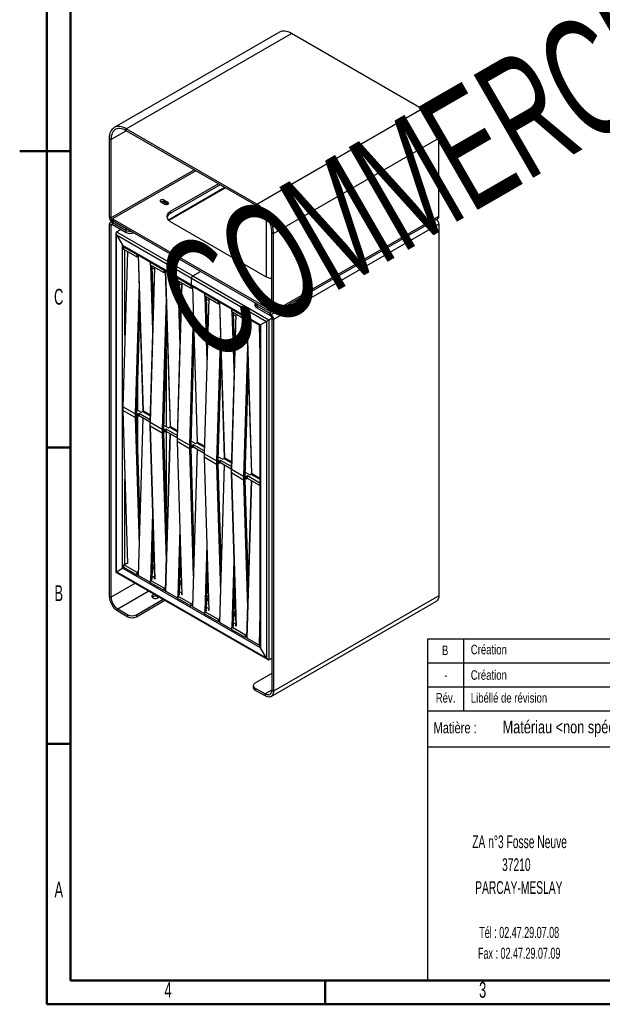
# Model space of a CAD drawing. Header units: millimetres. Extents: x 15 to 2085, y 15 to 2955.
# Tile 1 of 4: x 15 to 987, y 60 to 1704. Entities that reach past the tile are written whole.
import ezdxf

# ---------------------------------------------------------------- set-up
doc = ezdxf.new("R2010")
doc.units = ezdxf.units.MM
doc.header["$LTSCALE"] = 10
doc.layers.add('FORMAT', color=7, linetype='Continuous')
doc.styles.add('SLDTEXTSTYLE0', font='TXT', dxfattribs={"width": 0.605})
doc.styles.add('SLDTEXTSTYLE1', font='TXT', dxfattribs={"width": 0.75})

msp = doc.modelspace()

# ---------------------------------------------------------------- linework, layer by layer
at = {"color": 7, "linetype": 'Continuous', "lineweight": 50}
for p, q in [((60, 60), (60, 2910)), ((100, 100), (100, 2870)), ((14.99, 1485), (100.01, 1485)), ((100, 1485), (60, 1485)), ((100, 990), (60, 990)), ((100, 495), (60, 495)), ((2000, 100), (100, 100)), ((525, 100), (525, 60)), ((2040, 60), (60, 60))]:
    msp.add_line(p, q, dxfattribs=at)
at = {"color": 7, "linetype": 'Continuous', "lineweight": 25}
for p, q in [((448.493, 1683.399), (172.721, 1524.2)), ((448.493, 1683.399), (172.721, 1524.2)), ((192.72, 1522.219), (468.491, 1681.419)), ((686.28, 1555.692), (468.491, 1681.419)), ((410.508, 1396.492), (686.28, 1555.692)), ((167.264, 1504.253), (192.724, 1518.951)), ((410.508, 1396.492), (192.72, 1522.219)), ((192.72, 1518.953), (192.72, 1522.219)), ((410.508, 1393.226), (192.72, 1518.953)), ((164.435, 1505.886), (164.435, 1375.239)), ((167.264, 1504.253), (164.435, 1505.886)), ((167.264, 1504.253), (167.264, 1373.606)), ((438.793, 1347.503), (714.564, 1506.702)), ((714.564, 1376.056), (714.564, 1506.702)), ((167.264, 1373.606), (305.879, 1453.627)), ((308.708, 1451.995), (170.092, 1371.974)), ((357.147, 1424.031), (263.174, 1369.782)), ((358.207, 1423.419), (264.004, 1369.037)), ((346.538, 1430.156), (266.259, 1383.812)), ((349.367, 1428.523), (266.259, 1380.545)), ((250.349, 1400.344), (257.42, 1396.262)), ((262.37, 1399.119), (255.299, 1403.201)), ((255.299, 1399.935), (255.299, 1403.201)), ((261.99, 1396.072), (255.299, 1399.935)), ((262.37, 1396.262), (262.37, 1399.119)), ((266.259, 1383.812), (266.259, 1380.545)), ((410.508, 1393.226), (410.508, 1396.492)), ((167.264, 1373.606), (164.435, 1375.239)), ((168.109, 1367.001), (166.093, 1365.837)), ((170.092, 1371.974), (433.136, 1220.122)), ((170.092, 1371.974), (170.092, 1368.707)), ((170.092, 1368.707), (192.72, 1355.645)), ((170.092, 1368.707), (170.092, 1365.441)), ((170.092, 1368.707), (433.136, 1216.856)), ((170.092, 1365.441), (192.72, 1352.379)), ((170.092, 1362.175), (170.092, 1365.441)), ((266.259, 1367.483), (425.358, 1275.637)), ((426.418, 1377.593), (426.418, 1275.068)), ((437.136, 1213.193), (712.907, 1372.393)), ((437.136, 1213.193), (712.907, 1372.393)), ((438.793, 1216.856), (714.564, 1376.056)), ((167.264, 1360.542), (164.435, 1362.175)), ((164.435, 1362.175), (164.435, 741.604)), ((167.264, 1360.542), (170.093, 1362.175)), ((167.264, 1360.542), (167.264, 739.971)), ((170.092, 1362.175), (192.72, 1349.113)), ((176.456, 1349.927), (183.882, 1354.214)), ((176.456, 1349.927), (303.735, 1276.45)), ((192.72, 1352.379), (192.72, 1355.645)), ((192.72, 1349.113), (192.72, 1352.379)), ((435.964, 1218.489), (435.964, 1349.135)), ((435.964, 1349.135), (438.793, 1347.503)), ((714.564, 1362.991), (438.793, 1203.791)), ((714.564, 1362.991), (714.564, 742.42)), ((175.577, 1347.985), (175.577, 781.924)), ((176.456, 1345.028), (301.614, 1272.776)), ((176.456, 1345.028), (186.356, 1327.882)), ((176.456, 782.432), (176.456, 1345.028)), ((438.793, 1216.856), (438.793, 1347.503)), ((186.356, 1327.882), (301.614, 1261.345)), ((186.356, 788.148), (186.356, 1327.882)), ((194.746, 1316.914), (187.047, 1057.882)), ((194.896, 1316.827), (187.194, 1057.675)), ((188.477, 1325.642), (302.235, 1259.971)), ((188.831, 1324.412), (189.72, 1324.925)), ((210.751, 1311.757), (188.831, 1324.412)), ((188.831, 1320.329), (188.831, 1324.412)), ((210.751, 1307.675), (188.831, 1320.329)), ((190.598, 1177.354), (190.598, 1319.309)), ((211.64, 1312.271), (210.751, 1311.757)), ((210.751, 1307.675), (210.751, 1311.757)), ((212.796, 1308.855), (210.751, 1307.675)), ((212.726, 1311.142), (220.726, 1051.193)), ((212.872, 1311.349), (212.872, 1311.56)), ((212.872, 1311.349), (213.054, 1311.454)), ((233.378, 1299.103), (212.872, 1310.941)), ((212.872, 1310.941), (220.873, 1050.992)), ((233.378, 1298.695), (234.267, 1299.208)), ((233.378, 1299.103), (233.391, 1298.702)), ((234.267, 1299.208), (234.085, 1299.103)), ((240.001, 1290.789), (232.302, 1031.757)), ((240.151, 1290.702), (232.449, 1031.55)), ((256.006, 1285.632), (233.378, 1298.695)), ((233.378, 1294.612), (233.378, 1298.695)), ((256.006, 1281.55), (233.378, 1294.612)), ((233.519, 1294.531), (236.873, 1185.549)), ((234.239, 1294.115), (237.221, 1197.237)), ((235.704, 1293.269), (237.928, 1221.028)), ((238.003, 1223.554), (235.86, 1293.18)), ((235.962, 1289.85), (239.906, 1287.573)), ((256.895, 1286.146), (256.006, 1285.632)), ((256.006, 1281.55), (256.006, 1285.632)), ((258.051, 1282.73), (256.006, 1281.55)), ((257.981, 1285.017), (265.981, 1025.068)), ((258.127, 1285.224), (258.127, 1285.434)), ((258.127, 1285.224), (258.309, 1285.329)), ((278.633, 1272.978), (258.127, 1284.816)), ((258.127, 1284.816), (266.128, 1024.867)), ((303.735, 1276.45), (316.819, 1284.004)), ((278.633, 1272.57), (279.522, 1273.083)), ((278.633, 1272.978), (278.645, 1272.577)), ((301.261, 1259.507), (278.633, 1272.57)), ((278.633, 1268.487), (278.633, 1272.57)), ((301.261, 1255.425), (278.633, 1268.487)), ((278.774, 1268.406), (282.128, 1159.424)), ((279.522, 1273.083), (279.34, 1272.978)), ((279.494, 1267.99), (282.475, 1171.112)), ((280.959, 1267.144), (283.183, 1194.903)), ((283.258, 1197.429), (281.115, 1267.055)), ((301.614, 1272.776), (426.772, 1200.524)), ((301.614, 1261.345), (301.614, 1272.776)), ((303.735, 1276.45), (431.015, 1202.974)), ((214.18, 1263.878), (207.7, 1045.837)), ((214.54, 1252.19), (208.407, 1045.837)), ((285.256, 1264.664), (277.557, 1005.632)), ((285.406, 1264.577), (277.703, 1005.425)), ((281.217, 1263.725), (285.16, 1261.448)), ((302.15, 1260.021), (301.261, 1259.507)), ((301.261, 1255.425), (301.261, 1259.507)), ((303.306, 1256.605), (301.261, 1255.425)), ((301.614, 1261.345), (416.872, 1194.807)), ((302.235, 1259.971), (415.994, 1194.3)), ((303.235, 1258.892), (311.236, 998.943)), ((303.382, 1259.099), (303.382, 1259.309)), ((303.382, 1259.099), (303.564, 1259.204)), ((323.888, 1246.853), (303.382, 1258.691)), ((303.382, 1258.691), (311.383, 998.742)), ((259.435, 1237.752), (252.955, 1019.712)), ((330.511, 1238.539), (322.812, 979.507)), ((330.661, 1238.452), (322.958, 979.3)), ((323.888, 1246.445), (324.777, 1246.958)), ((323.888, 1246.853), (323.9, 1246.452)), ((346.515, 1233.382), (323.888, 1246.445)), ((323.888, 1242.362), (323.888, 1246.445)), ((346.515, 1229.3), (323.888, 1242.362)), ((324.029, 1242.281), (327.383, 1133.299)), ((324.777, 1246.958), (324.595, 1246.853)), ((324.749, 1241.865), (327.73, 1144.987)), ((326.214, 1241.019), (328.437, 1168.778)), ((328.512, 1171.304), (326.369, 1240.93)), ((326.472, 1237.6), (330.415, 1235.323)), ((347.405, 1233.896), (346.515, 1233.382)), ((346.515, 1229.3), (346.515, 1233.382)), ((215.247, 1229.215), (209.821, 1046.653)), ((209.968, 1046.855), (215.319, 1226.894)), ((259.795, 1226.065), (253.662, 1019.712)), ((348.561, 1230.48), (346.515, 1229.3)), ((348.49, 1232.767), (356.491, 972.818)), ((348.637, 1232.974), (348.637, 1233.184)), ((348.637, 1232.974), (348.819, 1233.079)), ((369.143, 1220.728), (348.637, 1232.566)), ((348.637, 1232.566), (356.637, 972.617)), ((369.143, 1220.32), (370.032, 1220.833)), ((369.143, 1220.728), (369.155, 1220.327)), ((391.77, 1207.257), (369.143, 1220.32)), ((369.143, 1216.237), (369.143, 1220.32)), ((370.032, 1220.833), (369.85, 1220.728)), ((407.58, 1231.609), (407.58, 1230.734)), ((407.58, 1231.609), (407.58, 1230.734)), ((407.58, 1230.734), (407.58, 1227.468)), ((410.508, 1229.918), (410.508, 1226.652)), ((410.508, 1229.918), (433.136, 1216.856)), ((410.508, 1226.652), (433.136, 1213.589)), ((410.508, 1226.652), (410.508, 1223.386)), ((410.508, 1223.386), (433.136, 1210.323)), ((433.136, 1220.122), (435.964, 1221.755)), ((433.136, 1220.122), (433.136, 1216.856)), ((433.136, 1216.856), (435.964, 1218.488)), ((433.136, 1216.856), (433.136, 1213.589)), ((435.964, 1218.489), (438.793, 1216.856)), ((260.502, 1203.09), (255.076, 1020.528)), ((255.222, 1020.73), (260.574, 1200.769)), ((304.69, 1211.627), (298.21, 993.587)), ((375.766, 1212.414), (368.067, 953.382)), ((375.916, 1212.327), (368.213, 953.175)), ((391.77, 1203.175), (369.143, 1216.237)), ((369.283, 1216.156), (372.638, 1107.174)), ((370.003, 1215.74), (372.985, 1118.862)), ((371.469, 1214.894), (373.692, 1142.653)), ((373.767, 1145.178), (371.624, 1214.804)), ((371.727, 1211.475), (375.67, 1209.198)), ((392.659, 1207.771), (391.77, 1207.257)), ((391.77, 1203.175), (391.77, 1207.257)), ((393.815, 1204.355), (391.77, 1203.175)), ((393.745, 1206.642), (401.746, 946.693)), ((393.891, 1206.849), (393.891, 1207.059)), ((393.891, 1206.849), (394.074, 1206.954)), ((414.398, 1194.603), (393.891, 1206.441)), ((393.891, 1206.441), (401.892, 946.492)), ((426.772, 1200.524), (416.872, 1194.807)), ((426.772, 1200.524), (426.772, 637.928)), ((431.015, 1202.974), (435.945, 1205.82)), ((431.015, 1202.974), (431.015, 635.478)), ((433.136, 1210.323), (433.136, 1213.589)), ((435.964, 1205.424), (438.793, 1203.791)), ((435.964, 1205.424), (435.964, 584.853)), ((438.793, 1203.791), (438.793, 583.22)), ((305.05, 1199.94), (298.917, 993.587)), ((349.945, 1185.502), (343.464, 967.462)), ((414.398, 1194.603), (415.994, 1142.741)), ((415.287, 1194.708), (415.105, 1194.603)), ((415.105, 1194.603), (415.994, 1165.716)), ((415.994, 1194.3), (415.994, 658.031)), ((416.872, 1194.807), (416.872, 655.074)), ((305.757, 1176.965), (300.331, 994.403)), ((300.477, 994.604), (305.828, 1174.644)), ((350.305, 1173.815), (344.172, 967.462)), ((259.188, 1154.139), (259.188, 1024.951)), ((395.2, 1159.377), (388.719, 941.337)), ((351.012, 1150.84), (345.586, 968.278)), ((345.732, 968.479), (351.083, 1148.519)), ((395.56, 1147.69), (389.426, 941.337)), ((396.267, 1124.715), (390.841, 942.153)), ((390.987, 942.354), (396.338, 1122.394)), ((211.983, 1052.202), (211.983, 1114.665)), ((211.104, 1052.709), (211.104, 1085.101)), ((187.047, 1057.884), (187.05, 1052.098)), ((207.7, 1045.837), (187.194, 1057.675)), ((210.158, 1053.255), (217.822, 1048.831)), ((187.05, 1052.101), (194.925, 796.239)), ((207.702, 1040.054), (187.196, 1051.892)), ((187.196, 1051.892), (195.071, 796.038)), ((207.702, 1040.054), (214.246, 827.456)), ((209.821, 1046.653), (208.407, 1045.837)), ((209.819, 1041.01), (208.409, 1040.082)), ((208.409, 1040.082), (214.593, 839.144)), ((209.819, 1041.01), (215.3, 862.935)), ((209.965, 1041.239), (209.968, 1046.852)), ((215.375, 865.461), (209.965, 1041.237)), ((212.165, 1041.483), (209.966, 1042.752)), ((212.165, 1045.565), (209.968, 1046.834)), ((211.104, 1004.227), (211.104, 1042.095)), ((211.983, 975.678), (211.983, 1041.588)), ((214.286, 1046.79), (212.165, 1045.565)), ((212.165, 1041.483), (212.165, 1045.565)), ((214.286, 1042.707), (212.165, 1041.483)), ((220.536, 1039.099), (212.728, 776.392)), ((220.686, 1039.013), (212.875, 776.194)), ((232.438, 1036.311), (214.286, 1046.79)), ((214.286, 1042.707), (214.286, 1046.79)), ((232.318, 1032.298), (214.286, 1042.707)), ((217.822, 1048.831), (219.943, 1050.056)), ((219.943, 1050.056), (232.628, 1042.733)), ((220.726, 1051.191), (220.727, 1049.603)), ((232.671, 1044.181), (220.873, 1050.992)), ((232.302, 1031.759), (232.305, 1025.973)), ((232.305, 1025.976), (240.179, 770.114)), ((252.955, 1019.712), (232.449, 1031.55)), ((252.957, 1013.929), (232.451, 1025.767)), ((232.451, 1025.767), (240.326, 769.913)), ((255.076, 1020.528), (253.662, 1019.712)), ((255.22, 1015.114), (255.222, 1020.727)), ((257.42, 1019.44), (255.222, 1020.709)), ((255.413, 1027.13), (263.077, 1022.706)), ((259.541, 1020.665), (257.42, 1019.44)), ((277.692, 1010.186), (259.541, 1020.665)), ((259.541, 1016.582), (259.541, 1020.665)), ((263.077, 1022.706), (265.198, 1023.93)), ((265.198, 1023.93), (277.883, 1016.607)), ((265.981, 1025.066), (265.982, 1023.478)), ((277.926, 1018.056), (266.128, 1024.867)), ((252.957, 1013.929), (259.501, 801.331)), ((255.074, 1014.885), (253.664, 1013.957)), ((253.664, 1013.957), (259.848, 813.019)), ((255.074, 1014.885), (260.555, 836.81)), ((260.63, 839.336), (255.22, 1015.112)), ((257.42, 1015.358), (255.221, 1016.627)), ((257.42, 1015.358), (257.42, 1019.44)), ((259.541, 1016.582), (257.42, 1015.358)), ((265.791, 1012.974), (257.983, 750.267)), ((265.941, 1012.888), (258.13, 750.069)), ((259.188, 1016.378), (259.188, 886.204)), ((277.573, 1006.173), (259.541, 1016.582)), ((277.557, 1005.634), (277.559, 999.848)), ((298.21, 993.587), (277.703, 1005.425)), ((277.559, 999.851), (285.434, 743.989)), ((298.212, 987.804), (277.706, 999.641)), ((277.706, 999.641), (285.581, 743.788)), ((298.212, 987.804), (304.755, 775.206)), ((300.331, 994.403), (298.917, 993.587)), ((300.329, 988.76), (298.918, 987.832)), ((298.918, 987.832), (305.103, 786.894)), ((300.329, 988.76), (305.81, 810.685)), ((300.475, 988.989), (300.477, 994.602)), ((305.885, 813.211), (300.475, 988.987)), ((302.675, 989.232), (300.476, 990.502)), ((302.675, 993.315), (300.477, 994.584)), ((300.668, 1001.005), (308.332, 996.581)), ((304.796, 994.54), (302.675, 993.315)), ((302.675, 989.232), (302.675, 993.315)), ((304.796, 990.457), (302.675, 989.232)), ((311.046, 986.849), (303.238, 724.142)), ((311.196, 986.763), (303.384, 723.944)), ((322.947, 984.061), (304.796, 994.54)), ((304.796, 990.457), (304.796, 994.54)), ((322.828, 980.047), (304.796, 990.457)), ((308.332, 996.581), (310.453, 997.805)), ((310.453, 997.805), (323.138, 990.482)), ((311.236, 998.941), (311.237, 997.353)), ((323.181, 991.931), (311.383, 998.742)), ((322.812, 979.509), (322.814, 973.723)), ((322.814, 973.725), (330.689, 717.864)), ((343.464, 967.462), (322.958, 979.3)), ((343.467, 961.678), (322.961, 973.516)), ((322.961, 973.516), (330.836, 717.663)), ((345.922, 974.88), (353.586, 970.456)), ((353.586, 970.456), (355.708, 971.68)), ((355.708, 971.68), (368.393, 964.357)), ((356.491, 972.816), (356.492, 971.228)), ((368.436, 965.806), (356.637, 972.617)), ((343.467, 961.678), (350.01, 749.081)), ((345.586, 968.278), (344.172, 967.462)), ((345.584, 962.635), (344.173, 961.706)), ((344.173, 961.706), (350.358, 760.769)), ((345.584, 962.635), (351.065, 784.56)), ((345.73, 962.864), (345.732, 968.477)), ((347.93, 963.107), (345.73, 964.377)), ((351.14, 787.085), (345.73, 962.862)), ((347.93, 967.19), (345.732, 968.459)), ((350.051, 968.415), (347.93, 967.19)), ((347.93, 963.107), (347.93, 967.19)), ((350.051, 964.332), (347.93, 963.107)), ((356.301, 960.724), (348.493, 698.017)), ((356.451, 960.638), (348.639, 697.819)), ((368.202, 957.936), (350.051, 968.415)), ((350.051, 964.332), (350.051, 968.415)), ((368.083, 953.922), (350.051, 964.332)), ((368.067, 953.384), (368.069, 947.598)), ((368.069, 947.6), (375.944, 691.739)), ((388.719, 941.337), (368.213, 953.175)), ((388.722, 935.553), (368.216, 947.391)), ((368.216, 947.391), (376.09, 691.538)), ((390.841, 942.153), (389.426, 941.337)), ((390.985, 936.739), (390.987, 942.352)), ((393.184, 936.982), (390.985, 938.252)), ((393.184, 941.065), (390.987, 942.334)), ((391.177, 948.755), (398.841, 944.331)), ((395.306, 942.29), (393.184, 941.065)), ((393.184, 936.982), (393.184, 941.065)), ((395.306, 938.207), (393.184, 936.982)), ((415.994, 930.347), (395.306, 942.29)), ((395.306, 938.207), (395.306, 942.29)), ((415.994, 926.264), (395.306, 938.207)), ((398.841, 944.331), (400.963, 945.555)), ((400.963, 945.555), (415.994, 936.878)), ((401.746, 946.691), (401.746, 945.103)), ((415.994, 938.351), (401.892, 946.492)), ((190.598, 794.681), (190.598, 936.805)), ((388.722, 935.553), (395.265, 722.956)), ((390.839, 936.51), (389.428, 935.581)), ((389.428, 935.581), (395.612, 734.644)), ((390.839, 936.51), (396.32, 758.435)), ((396.395, 760.96), (390.985, 936.737)), ((401.556, 934.599), (393.747, 671.892)), ((401.706, 934.512), (393.894, 671.694)), ((236.808, 879.659), (233.489, 768.008)), ((237.168, 867.972), (234.209, 768.423)), ((237.875, 844.997), (235.623, 769.239)), ((235.769, 769.441), (237.946, 842.676)), ((282.063, 853.534), (278.744, 741.883)), ((282.422, 841.847), (279.464, 742.298)), ((238.452, 826.251), (237.475, 826.815)), ((238.324, 830.406), (237.594, 830.828)), ((327.318, 827.409), (323.999, 715.757)), ((283.13, 818.872), (280.878, 743.114)), ((281.024, 743.315), (283.201, 816.551)), ((327.677, 815.722), (324.718, 716.173)), ((188.831, 793.66), (194.487, 796.926)), ((210.751, 781.006), (188.831, 793.66)), ((188.831, 789.578), (188.831, 793.66)), ((210.751, 776.923), (188.831, 789.578)), ((194.487, 796.926), (194.911, 796.681)), ((236.421, 791.378), (239.581, 789.554)), ((236.52, 794.704), (239.475, 792.998)), ((283.707, 800.126), (282.73, 800.69)), ((283.579, 804.281), (282.849, 804.703)), ((328.384, 792.747), (326.133, 716.989)), ((326.279, 717.19), (328.456, 790.426)), ((372.572, 801.284), (369.254, 689.632)), ((372.932, 789.596), (369.973, 690.048)), ((175.577, 781.924), (428.894, 635.688)), ((176.456, 782.432), (186.356, 788.148)), ((426.772, 637.928), (176.456, 782.432)), ((416.872, 655.074), (186.356, 788.148)), ((212.872, 782.231), (210.751, 781.006)), ((210.751, 776.923), (210.751, 781.006)), ((212.779, 778.094), (210.751, 776.923)), ((212.77, 777.799), (212.519, 777.944)), ((212.901, 782.214), (212.872, 782.231)), ((212.872, 781.24), (212.872, 782.231)), ((233.378, 764.357), (212.875, 776.194)), ((235.948, 775.441), (240.089, 773.05)), ((239.693, 785.932), (236.318, 787.881)), ((239.661, 786.965), (236.347, 788.878)), ((328.961, 774), (327.984, 774.564)), ((328.833, 778.156), (328.104, 778.578)), ((167.264, 739.971), (207.757, 763.347)), ((233.378, 767.943), (235.5, 769.168)), ((256.006, 754.881), (233.378, 767.943)), ((233.378, 763.861), (233.378, 767.943)), ((256.006, 750.798), (233.378, 763.861)), ((240.126, 771.839), (239.035, 771.209)), ((239.035, 771.209), (240.166, 770.556)), ((284.947, 759.807), (281.572, 761.756)), ((284.916, 760.84), (281.602, 762.753)), ((281.676, 765.253), (284.836, 763.429)), ((281.775, 768.579), (284.73, 766.873)), ((373.639, 766.622), (371.388, 690.864)), ((371.534, 691.065), (373.711, 764.301)), ((164.435, 741.604), (167.264, 739.971)), ((178.577, 720.375), (230.387, 750.284)), ((258.127, 756.106), (256.006, 754.881)), ((256.006, 750.798), (256.006, 754.881)), ((258.033, 751.969), (256.006, 750.798)), ((258.025, 751.674), (257.773, 751.819)), ((258.156, 756.089), (258.127, 756.106)), ((258.127, 755.115), (258.127, 756.106)), ((278.633, 738.232), (258.13, 750.069)), ((278.633, 741.818), (280.754, 743.043)), ((301.261, 728.756), (278.633, 741.818)), ((278.633, 737.736), (278.633, 741.818)), ((281.203, 749.315), (285.344, 746.925)), ((285.381, 745.714), (284.29, 745.084)), ((284.29, 745.084), (285.421, 744.431)), ((327.03, 742.454), (329.985, 740.748)), ((328.135, 756.102), (329.537, 755.293)), ((374.216, 747.875), (373.239, 748.439)), ((374.088, 752.031), (373.358, 752.453)), ((714.564, 742.42), (438.793, 583.22)), ((209.69, 710.578), (254.428, 736.405)), ((209.69, 707.312), (257.257, 734.772)), ((301.261, 724.673), (278.633, 737.736)), ((303.382, 729.98), (301.261, 728.756)), ((301.261, 724.673), (301.261, 728.756)), ((303.288, 725.844), (301.261, 724.673)), ((303.28, 725.549), (303.028, 725.694)), ((303.411, 729.964), (303.382, 729.98)), ((303.382, 728.99), (303.382, 729.98)), ((323.888, 712.107), (303.384, 723.944)), ((330.202, 733.682), (326.827, 735.631)), ((330.17, 734.715), (326.857, 736.628)), ((326.931, 739.128), (330.091, 737.304)), ((434.65, 574.064), (710.421, 733.263)), ((178.577, 720.375), (195.548, 710.578)), ((178.577, 717.109), (178.577, 720.375)), ((178.577, 717.109), (195.548, 707.312)), ((195.548, 707.312), (195.548, 710.578)), ((209.69, 710.578), (209.69, 707.312)), ((323.888, 715.693), (326.009, 716.918)), ((346.515, 702.631), (323.888, 715.693)), ((323.888, 711.611), (323.888, 715.693)), ((346.515, 698.548), (323.888, 711.611)), ((326.457, 723.19), (330.599, 720.8)), ((330.636, 719.589), (329.545, 718.959)), ((329.545, 718.959), (330.675, 718.306)), ((375.457, 707.557), (372.082, 709.506)), ((375.425, 708.59), (372.112, 710.503)), ((372.186, 713.003), (375.346, 711.179)), ((372.285, 716.329), (375.24, 714.623)), ((415.994, 713.473), (414.4, 659.856)), ((348.637, 703.855), (346.515, 702.631)), ((346.515, 698.548), (346.515, 702.631)), ((348.543, 699.719), (346.515, 698.548)), ((348.534, 699.424), (348.283, 699.569)), ((348.666, 703.839), (348.637, 703.855)), ((348.637, 702.865), (348.637, 703.855)), ((369.143, 685.982), (348.639, 697.819)), ((369.143, 689.568), (371.264, 690.793)), ((371.712, 697.065), (375.854, 694.675)), ((375.891, 693.464), (374.8, 692.834)), ((374.8, 692.834), (375.93, 692.181)), ((391.77, 676.506), (369.143, 689.568)), ((369.143, 685.486), (369.143, 689.568)), ((391.77, 672.423), (369.143, 685.486)), ((393.891, 677.73), (391.77, 676.506)), ((391.77, 672.423), (391.77, 676.506)), ((393.92, 677.714), (393.891, 677.73)), ((393.891, 676.74), (393.891, 677.73)), ((415.994, 689.682), (415.106, 659.827)), ((393.798, 673.594), (391.77, 672.423)), ((393.789, 673.298), (393.538, 673.444)), ((414.4, 659.856), (393.894, 671.694)), ((415.958, 660.249), (415.106, 659.827)), ((426.772, 637.928), (416.872, 655.074)), ((431.015, 635.478), (435.964, 638.335)), ((435.964, 612.609), (407.68, 596.281)), ((404.751, 592.199), (404.751, 588.933)), ((407.68, 588.117), (407.68, 584.851)), ((424.651, 578.32), (407.68, 588.117)), ((424.651, 575.054), (407.68, 584.851)), ((435.964, 584.851), (424.651, 578.32)), ((424.651, 575.054), (424.651, 578.32)), ((438.793, 583.22), (435.964, 584.853))]:
    msp.add_line(p, q, dxfattribs=at)
at = {"color": 7, "linetype": 'Continuous', "lineweight": 25, "flags": 128}
for points in [[(468.491, 1681.419), (465.719, 1682.862), (462.973, 1683.977), (460.281, 1684.752), (457.667, 1685.181), (455.158, 1685.259), (452.777, 1684.986), (450.548, 1684.363), (448.493, 1683.399)], [(468.491, 1681.419), (465.719, 1682.862), (462.973, 1683.977), (460.281, 1684.752), (457.667, 1685.181), (455.158, 1685.259), (452.777, 1684.986), (450.548, 1684.363), (448.493, 1683.399)], [(714.564, 1506.702), (714.428, 1509.982), (714.021, 1513.388), (713.347, 1516.886), (712.411, 1520.444), (711.225, 1524.027), (709.798, 1527.6), (708.144, 1531.129), (706.28, 1534.58), (704.223, 1537.92), (701.994, 1541.116), (699.613, 1544.138), (697.104, 1546.957), (694.491, 1549.546), (691.798, 1551.879), (689.052, 1553.934), (686.28, 1555.692)], [(714.564, 1506.702), (714.428, 1509.982), (714.021, 1513.388), (713.347, 1516.886), (712.411, 1520.444), (711.225, 1524.027), (709.798, 1527.6), (708.144, 1531.129), (706.28, 1534.58), (704.223, 1537.92), (701.994, 1541.116), (699.613, 1544.138), (697.104, 1546.957), (694.491, 1549.546), (691.798, 1551.879), (689.052, 1553.934), (686.28, 1555.692)], [(192.72, 1522.219), (189.947, 1523.662), (187.202, 1524.777), (184.509, 1525.553), (181.896, 1525.982), (179.386, 1526.06), (177.006, 1525.786), (174.776, 1525.164), (172.72, 1524.199), (170.856, 1522.9), (169.202, 1521.28), (167.775, 1519.354), (166.588, 1517.142), (165.653, 1514.664), (164.979, 1511.944), (164.572, 1509.009), (164.435, 1505.886)], [(192.72, 1522.219), (189.947, 1523.662), (187.202, 1524.777), (184.509, 1525.553), (181.896, 1525.982), (179.386, 1526.06), (177.006, 1525.786), (174.776, 1525.164), (172.72, 1524.199), (170.856, 1522.9), (169.202, 1521.28), (167.775, 1519.354), (166.588, 1517.142), (165.653, 1514.664), (164.979, 1511.944), (164.572, 1509.009), (164.435, 1505.886)], [(192.72, 1518.953), (190.059, 1520.328), (187.427, 1521.366), (184.853, 1522.055), (182.366, 1522.389), (179.992, 1522.363), (177.757, 1521.977), (175.686, 1521.236), (173.802, 1520.148), (172.125, 1518.725), (170.674, 1516.982), (169.465, 1514.939), (168.51, 1512.617), (167.82, 1510.043), (167.403, 1507.245), (167.264, 1504.253)], [(192.72, 1518.953), (190.059, 1520.328), (187.427, 1521.366), (184.853, 1522.055), (182.366, 1522.389), (179.992, 1522.363), (177.757, 1521.977), (175.686, 1521.236), (173.802, 1520.148), (172.125, 1518.725), (170.674, 1516.982), (169.465, 1514.939), (168.51, 1512.617), (167.82, 1510.043), (167.403, 1507.245), (167.264, 1504.253)], [(255.299, 1403.201), (254.303, 1403.604), (253.129, 1403.785), (251.918, 1403.724), (250.816, 1403.428), (249.957, 1402.931), (249.443, 1402.295), (249.337, 1401.596), (249.652, 1400.919), (250.349, 1400.344)], [(259.583, 1395.678), (259.62, 1395.731), (259.856, 1396.382), (259.714, 1397.042), (259.208, 1397.639), (258.393, 1398.11), (257.358, 1398.402), (256.215, 1398.484), (255.087, 1398.348), (254.264, 1398.084)], [(259.583, 1395.678), (259.62, 1395.731), (259.856, 1396.382), (259.714, 1397.042), (259.208, 1397.639), (258.393, 1398.11), (257.358, 1398.402), (256.215, 1398.484), (255.087, 1398.348), (254.264, 1398.084)], [(257.42, 1396.262), (258.416, 1395.859), (259.59, 1395.678), (260.801, 1395.739), (261.902, 1396.035), (262.762, 1396.532), (263.275, 1397.168), (263.381, 1397.867), (263.067, 1398.544), (262.37, 1399.119)], [(266.259, 1383.812), (264.39, 1382.567), (262.847, 1381.181), (261.662, 1379.682), (260.858, 1378.102), (260.452, 1376.471), (260.452, 1374.824), (260.858, 1373.193), (261.662, 1371.613), (262.847, 1370.114), (264.39, 1368.728), (266.259, 1367.483)], [(438.793, 1347.503), (438.657, 1350.783), (438.249, 1354.188), (437.575, 1357.687), (436.64, 1361.245), (435.453, 1364.827), (434.026, 1368.4), (432.373, 1371.929), (430.508, 1375.38), (428.452, 1378.72), (426.222, 1381.916), (423.842, 1384.939), (421.332, 1387.758), (418.719, 1390.346), (416.026, 1392.679), (413.281, 1394.735), (410.508, 1396.492)], [(438.793, 1347.503), (438.657, 1350.783), (438.249, 1354.188), (437.575, 1357.687), (436.64, 1361.245), (435.453, 1364.827), (434.026, 1368.4), (432.373, 1371.929), (430.508, 1375.38), (428.452, 1378.72), (426.222, 1381.916), (423.842, 1384.939), (421.332, 1387.758), (418.719, 1390.346), (416.026, 1392.679), (413.281, 1394.735), (410.508, 1396.492)], [(435.964, 1349.135), (435.825, 1352.289), (435.408, 1355.568), (434.718, 1358.938), (433.764, 1362.362), (432.554, 1365.802), (431.103, 1369.22), (429.426, 1372.579), (427.542, 1375.843), (425.471, 1378.974), (423.236, 1381.94), (420.862, 1384.708), (418.375, 1387.246), (415.801, 1389.529), (413.169, 1391.529), (410.508, 1393.226)], [(435.964, 1349.135), (435.825, 1352.289), (435.408, 1355.568), (434.718, 1358.938), (433.764, 1362.362), (432.554, 1365.802), (431.103, 1369.22), (429.426, 1372.579), (427.542, 1375.843), (425.471, 1378.974), (423.236, 1381.94), (420.862, 1384.708), (418.375, 1387.246), (415.801, 1389.529), (413.169, 1391.529), (410.508, 1393.226)], [(237.676, 833.893), (237.683, 833.895), (238.187, 834.006)], [(240.264, 744.581), (239.478, 744.452), (238.137, 744.058), (237.009, 743.484), (236.164, 742.766), (235.654, 741.949), (235.513, 741.084), (235.748, 740.227), (236.346, 739.43), (237.267, 738.744)], [(237.267, 738.744), (238.456, 738.212), (239.836, 737.867), (241.322, 737.731), (242.819, 737.813), (244.234, 738.107), (245.478, 738.595), (246.472, 739.246), (247.155, 740.02), (247.379, 740.474)], [(714.564, 742.42), (714.42, 740.179), (713.992, 738.15), (713.286, 736.374), (712.319, 734.887), (711.11, 733.72), (710.421, 733.263)], [(407.68, 596.281), (406.436, 595.406), (405.512, 594.408), (404.943, 593.325), (404.751, 592.199), (404.943, 591.073), (405.512, 589.99), (406.436, 588.992), (407.68, 588.117)], [(435.964, 584.853), (435.825, 582.89), (435.411, 581.136), (434.731, 579.634), (433.804, 578.421), (432.651, 577.528), (431.301, 576.976), (429.787, 576.779), (428.147, 576.941), (426.42, 577.459), (424.651, 578.32)], [(438.793, 583.22), (438.649, 580.979), (438.22, 578.95), (437.515, 577.174), (436.548, 575.687), (435.339, 574.52), (433.912, 573.696), (432.296, 573.232), (430.525, 573.138), (428.635, 573.415), (426.663, 574.058), (424.651, 575.054)]]:
    msp.add_lwpolyline(points, dxfattribs=at)
at = {"color": 7, "linetype": 'Continuous', "lineweight": 25}
for centre, radius, start, end in [((252.811, 1395.159), 5.385, 62.491904, 112.755062), ((167.884, 1362.734), 3.494, 50.796715, 189.214037), ((176.717, 1375.798), 12.294, 182.605478, 237.394522), ((173.405, 1373.886), 6.147, 182.605478, 237.394522), ((270.949, 1370.767), 10.845, 115.62738, 162.57804), ((702.183, 1362.408), 12.395, 2.695202, 45.367585), ((710.644, 1375.623), 3.944, 305.013333, 6.298848), ((168.988, 1360.821), 1.747, 50.796715, 189.214037), ((199.662, 1365.593), 14.927, 242.282756, 275.935639), ((199.702, 1365.8), 15.128, 242.513752, 275.704643), ((199.835, 1362.86), 15.48, 242.634164, 290.695076), ((212.95, 1311.145), 0.218, 110.783421, 249.216579), ((233.732, 1299.786), 0.769, 242.609672, 297.390328), ((258.204, 1285.02), 0.218, 110.783421, 249.216579), ((278.987, 1273.66), 0.769, 242.609672, 297.390328), ((306.22, 1272.567), 4.61, 122.605478, 177.394522), ((438.476, 1299.943), 27.619, 241.6425, 264.782086), ((303.084, 1261.182), 1.479, 173.701153, 234.986667), ((303.459, 1258.895), 0.218, 110.783421, 249.216579), ((324.241, 1247.535), 0.769, 242.609672, 297.390328), ((348.714, 1232.77), 0.218, 110.783421, 249.216579), ((369.496, 1221.41), 0.769, 242.609672, 297.390328), ((412.584, 1231.233), 5.029, 185.694799, 245.625342), ((412.584, 1227.967), 5.029, 185.694799, 245.625342), ((434.24, 1218.209), 1.747, 230.796715, 9.214037), ((435.344, 1216.297), 3.494, 230.796715, 9.214037), ((393.969, 1206.645), 0.218, 110.783421, 249.216579), ((426.511, 1203.233), 12.294, 2.605478, 57.394522), ((429.823, 1205.145), 6.147, 2.605478, 57.394522), ((414.751, 1195.285), 0.769, 242.609672, 297.390328), ((187.286, 1057.895), 0.239, 183.193803, 247.346962), ((282.767, 1054.826), 95.616, 178.292571, 181.758623), ((187.307, 1052.125), 0.258, 185.944862, 244.739555), ((303.274, 1042.988), 95.616, 178.292571, 181.758623), ((208.053, 1046.519), 0.769, 242.609672, 297.390328), ((208.031, 1040.701), 0.726, 243.125684, 301.412202), ((303.534, 1042.988), 95.17, 178.284416, 181.749879), ((303.162, 1043.803), 93.384, 178.25099, 181.714035), ((209.692, 1041.252), 0.274, 297.835367, 357.786073), ((209.717, 1046.883), 0.253, 294.447636, 353.472352), ((220.977, 1051.222), 0.253, 186.559846, 245.549527), ((131.472, 1048.203), 89.445, 0.830272, 1.786995), ((232.541, 1031.77), 0.239, 183.193803, 247.346962), ((232.561, 1026), 0.258, 185.944862, 244.739555), ((328.022, 1028.701), 95.616, 178.292571, 181.758623), ((348.528, 1016.863), 95.616, 178.292571, 181.758623), ((253.308, 1020.394), 0.769, 242.609672, 297.390328), ((348.789, 1016.863), 95.17, 178.284416, 181.749879), ((348.416, 1017.678), 93.384, 178.25099, 181.714035), ((254.972, 1020.758), 0.253, 294.447636, 353.472352), ((266.232, 1025.097), 0.253, 186.559846, 245.549527), ((176.726, 1022.078), 89.445, 0.830272, 1.786995), ((253.285, 1014.576), 0.726, 243.125684, 301.412202), ((254.947, 1015.127), 0.274, 297.835367, 357.786073), ((277.795, 1005.645), 0.239, 183.193803, 247.346962), ((373.277, 1002.576), 95.616, 178.292571, 181.758623), ((277.816, 999.875), 0.258, 185.944862, 244.739555), ((393.783, 990.738), 95.616, 178.292571, 181.758623), ((298.563, 994.269), 0.769, 242.609672, 297.390328), ((298.54, 988.451), 0.726, 243.125684, 301.412202), ((394.044, 990.738), 95.17, 178.284416, 181.749879), ((393.671, 991.553), 93.384, 178.25099, 181.714035), ((300.201, 989.002), 0.274, 297.835367, 357.786073), ((300.226, 994.633), 0.253, 294.447636, 353.472352), ((311.487, 998.972), 0.253, 186.559846, 245.549527), ((221.981, 995.953), 89.445, 0.830272, 1.786995), ((323.05, 979.52), 0.239, 183.193803, 247.346962), ((323.071, 973.75), 0.258, 185.944862, 244.739555), ((418.532, 976.451), 95.616, 178.292571, 181.758623), ((356.742, 972.847), 0.253, 186.559846, 245.549527), ((267.236, 969.828), 89.445, 0.830272, 1.786995), ((439.038, 964.613), 95.616, 178.292571, 181.758623), ((343.818, 968.144), 0.769, 242.609672, 297.390328), ((343.795, 962.326), 0.726, 243.125684, 301.412202), ((439.298, 964.613), 95.17, 178.284416, 181.749879), ((438.926, 965.428), 93.384, 178.25099, 181.714035), ((345.456, 962.877), 0.274, 297.835367, 357.786073), ((345.481, 968.508), 0.253, 294.447636, 353.472352), ((368.305, 953.395), 0.239, 183.193803, 247.346962), ((368.326, 947.625), 0.258, 185.944862, 244.739555), ((463.787, 950.326), 95.616, 178.292571, 181.758623), ((484.293, 938.488), 95.616, 178.292571, 181.758623), ((389.073, 942.019), 0.769, 242.609672, 297.390328), ((484.553, 938.488), 95.17, 178.284416, 181.749879), ((484.181, 939.303), 93.384, 178.25099, 181.714035), ((390.736, 942.383), 0.253, 294.447636, 353.472352), ((401.997, 946.722), 0.253, 186.559846, 245.549527), ((312.491, 943.703), 89.445, 0.830272, 1.786995), ((389.05, 936.201), 0.726, 243.125684, 301.412202), ((390.711, 936.752), 0.274, 297.835367, 357.786073), ((212.96, 776.41), 0.233, 184.474633, 248.511933), ((334.483, 762.147), 8.771, 216.288171, 235.669017), ((320.678, 762.129), 10.254, 33.864547, 45.703124), ((195.021, 742.932), 30.614, 182.487128, 237.512872), ((191.652, 740.987), 24.409, 182.386856, 237.613144), ((241.51, 733.276), 8.215, 49.903492, 130.096508), ((258.215, 750.285), 0.233, 184.474633, 248.511933), ((328.341, 754.799), 2.79, 249.049332, 297.109587), ((303.47, 724.16), 0.233, 184.474633, 248.511933), ((202.619, 724.225), 15.37, 242.609672, 297.390328), ((202.619, 720.959), 15.37, 242.609672, 297.390328), ((348.724, 698.035), 0.233, 184.474633, 248.511933), ((393.979, 671.91), 0.233, 184.474633, 248.511933), ((414.784, 660.58), 0.82, 242.11419, 293.186846), ((409.756, 589.432), 5.029, 185.694799, 245.625342)]:
    msp.add_arc(centre, radius, start, end, dxfattribs=at)
for centre, major_axis, ratio, start_param, end_param in [((178.577, 1346.253), (-2.121, 3.674), 0.57733463, 6.28314468, 7.853941), ((188.477, 1329.107), (-2.121, 3.674), 0.57733463, 1.57075569, 2.35623512), ((428.893, 1201.749), (3, 1.732), 0.00007037, 0.78535753, 2.35615386), ((418.994, 1196.032), (3, 1.732), 0.00007037, 2.35615386, 3.14155202), ((188.477, 789.373), (3, 1.732), 0.00007037, 1.45260522, 2.35615386), ((178.577, 783.656), (3, 1.732), 0.00007037, 2.35615386, 3.14155202), ((418.994, 656.299), (-2.121, 3.674), 0.57733463, 0.78535753, 1.57075569), ((428.893, 639.152), (-2.121, 3.674), 0.57733463, 1.57075569, 3.14155202)]:
    msp.add_ellipse(centre, major_axis=major_axis, ratio=ratio, start_param=start_param, end_param=end_param, dxfattribs=at)
at = {"layer": 'FORMAT'}
for p, q in [((696.271, 630), (696.271, 670.211)), ((696.271, 670.211), (1996.271, 670.211)), ((756.271, 630), (756.271, 670.211)), ((696.271, 100), (696.271, 630)), ((696.271, 630), (1996.271, 630)), ((756.271, 550), (756.271, 630)), ((696.271, 590), (1996.271, 590)), ((696.271, 550), (1996.271, 550)), ((696.271, 490), (1996.271, 490))]:
    msp.add_line(p, q, dxfattribs=at)

# ---------------------------------------------------------------- texts
at = {"color": 7, "linetype": 'Continuous', "lineweight": 0, "char_height": 26.458, "attachment_point": 2, "style": 'SLDTEXTSTYLE0'}
for s, insert in [('C', (80.077, 1254.868)), ('B', (80.23, 759.868)), ('A', (80.23, 264.868)), ('4', (262.622, 97.368)), ('3', (787.622, 97.368))]:
    msp.add_mtext(s, dxfattribs=dict(at, insert=insert))
at = {"layer": 'FORMAT', "insert": (228.358, 1297.856), "char_height": 198.4375, "attachment_point": 1, "rotation": 30, "style": 'SLDTEXTSTYLE0'}
msp.add_mtext('COMMERCIAL', dxfattribs=at)
at = {"layer": 'FORMAT'}
for s, insert, char_height, attachment_point, style in [('B', (724.997, 659.142), 15.875, 2, 'SLDTEXTSTYLE1'), ('Création', (767.834, 660.451), 15.875, 1, 'SLDTEXTSTYLE1'), ('-', (726.231, 617.876), 15.875, 2, 'SLDTEXTSTYLE1'), ('Création', (767.834, 617.876), 15.875, 1, 'SLDTEXTSTYLE1'), ('Rév.', (725.758, 579.728), 15.875, 2, 'SLDTEXTSTYLE1'), ('Libéllé de révision', (767.834, 579.728), 15.875, 1, 'SLDTEXTSTYLE1'), ('Matière :', (705.605, 531.086), 18.5208, 1, 'SLDTEXTSTYLE1'), ('Matériau <non spécifié>', (820.938, 533.717), 21.16667, 1, 'SLDTEXTSTYLE1'), ('ZA n°3 Fosse Neuve', (849.232, 342.036), 21.16667, 2, 'SLDTEXTSTYLE0'), ('37210', (843.803, 303.814), 21.1667, 2, 'SLDTEXTSTYLE0'), ('PARCAY-MESLAY', (848.004, 265.591), 21.16667, 2, 'SLDTEXTSTYLE0'), ('Tél : 02.47.29.07.08', (848.604, 189.264), 18.52083, 2, 'SLDTEXTSTYLE0'), ('Fax : 02.47.29.07.09', (848.647, 154.57), 18.52083, 2, 'SLDTEXTSTYLE0')]:
    msp.add_mtext(s, dxfattribs=dict(at, insert=insert, char_height=char_height, attachment_point=attachment_point, style=style))

doc.saveas('drawing.dxf')
